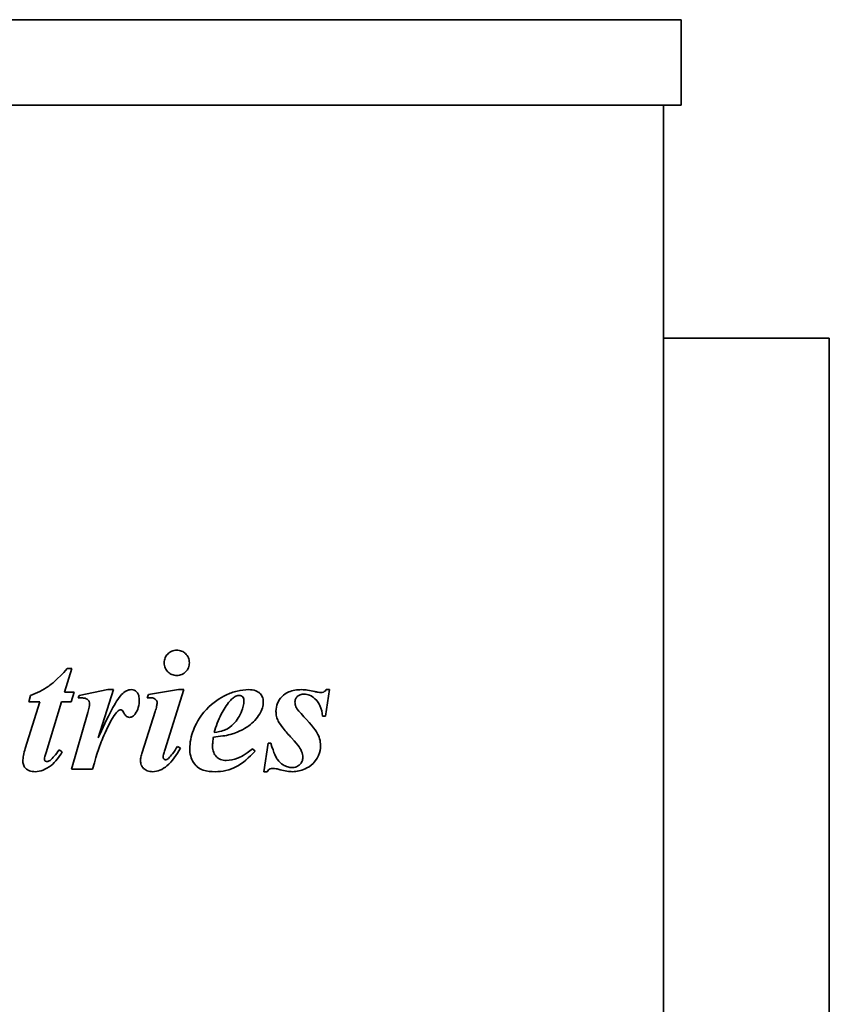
# Model space of a CAD drawing. Header units: millimetres. Extents: x 318 to 942, y 181 to 710.
# Tile 5 of 5: x 733 to 942, y 456 to 710. Entities that reach past the tile are written whole.
import ezdxf

# ---------------------------------------------------------------- set-up
doc = ezdxf.new("R2010")
doc.units = ezdxf.units.MM
doc.header["$LTSCALE"] = 3
doc.layers.add('Krawędzie widoczne(ISO)', color=7, linetype='Continuous', lineweight=35, true_color=0x262659)

msp = doc.modelspace()

# ---------------------------------------------------------------- linework, layer by layer
at = {"layer": 'Krawędzie widoczne(ISO)'}
for p, q in [((356.5, 709.98), (903.5, 709.98)), ((903.5, 687.98), (903.5, 709.98)), ((903.5, 687.98), (356.5, 687.98)), ((899, 687.98), (899, 193.98)), ((941.7, 627.98), (899, 627.98)), ((941.7, 272.98), (941.7, 627.98)), ((744.72, 536.79), (746.61, 542.82)), ((746.61, 542.82), (745.41, 542.82)), ((735.92, 535.89), (735.5, 534.25)), ((747.2, 536.79), (744.72, 536.79)), ((746.44, 534.25), (747.2, 536.79)), ((748.42, 535.94), (748.23, 535.3)), ((755.82, 537.41), (748.42, 535.94)), ((753.37, 524.98), (757.29, 537.41)), ((757.29, 537.41), (755.82, 537.41)), ((766.31, 536.18), (766.02, 535.3)), ((774.06, 537.41), (766.31, 536.18)), ((770.5, 521.79), (775.43, 537.41)), ((775.43, 537.41), (774.06, 537.41)), ((811.95, 530.57), (812.93, 537.41)), ((812.93, 537.41), (812.12, 537.41)), ((738.32, 534.25), (734.57, 522.26)), ((735.5, 534.25), (738.32, 534.25)), ((739.92, 521.26), (743.94, 534.25)), ((743.94, 534.25), (746.44, 534.25)), ((750.7, 531.55), (746.49, 516.89)), ((768.05, 531.77), (764.67, 521.21)), ((811.14, 530.57), (811.95, 530.57)), ((774.55, 522.31), (773.79, 522.77)), ((797.12, 523.66), (796.04, 516.28)), ((797.83, 523.66), (797.12, 523.66)), ((744.08, 521.4), (743.3, 521.89)), ((793.76, 521.6), (793.1, 522.16)), ((746.49, 516.89), (751.9, 516.89)), ((796.04, 516.28), (796.85, 516.28))]:
    msp.add_line(p, q, dxfattribs=at)
for points, knots in [([(773.59, 547.58), (773.37, 547.58), (773.14, 547.56), (772.71, 547.47), (772.5, 547.41), (771.93, 547.16), (771.59, 546.92), (770.98, 546.29), (770.76, 545.96), (770.43, 545.18), (770.36, 544.76), (770.36, 544.32)], [-0.5411749, -0.5411749, -0.5411749, -0.5411749, -0.4649972, -0.4649972, -0.3918449, -0.3918449, -0.2532996, -0.2532996, -0.1310668, -0.1310668, 0, 0, 0, 0]), ([(776.85, 544.32), (776.85, 544.55), (776.83, 544.77), (776.75, 545.21), (776.68, 545.42), (776.41, 546.04), (776.15, 546.39), (775.56, 546.96), (775.23, 547.18), (774.46, 547.51), (774.03, 547.58), (773.59, 547.58)], [-0.4994448, -0.4994448, -0.4994448, -0.4994448, -0.4371329, -0.4371329, -0.3772161, -0.3772161, -0.2517339, -0.2517339, -0.1315014, -0.1315014, 0, 0, 0, 0]), ([(745.41, 542.82), (742.78, 539.92), (741.3, 538.8), (739.17, 537.3), (737.56, 536.51), (735.92, 535.89)], [-0.7806138, -0.7806138, -0.7806138, -0.7806138, -0.5262387, -0.5262387, 0, 0, 0, 0]), ([(770.36, 544.32), (770.36, 544.09), (770.38, 543.86), (770.47, 543.42), (770.53, 543.22), (770.81, 542.57), (771.1, 542.22), (771.67, 541.68), (772, 541.45), (772.76, 541.13), (773.17, 541.06), (773.59, 541.06)], [-0.4724284, -0.4724284, -0.4724284, -0.4724284, -0.4174582, -0.4174582, -0.3645461, -0.3645461, -0.24781, -0.24781, -0.1270429, -0.1270429, 0, 0, 0, 0]), ([(773.59, 541.06), (773.82, 541.06), (774.05, 541.08), (774.48, 541.17), (774.69, 541.23), (775.39, 541.53), (775.73, 541.84), (776.23, 542.36), (776.46, 542.69), (776.78, 543.47), (776.85, 543.89), (776.85, 544.32)], [-0.4233553, -0.4233553, -0.4233553, -0.4233553, -0.3837725, -0.3837725, -0.345673, -0.345673, -0.2512415, -0.2512415, -0.1297981, -0.1297981, 0, 0, 0, 0]), ([(748.23, 535.3), (748.65, 535.3), (749.19, 535.29), (749.92, 535.21), (750.11, 535.16), (750.48, 534.98), (750.64, 534.87), (750.89, 534.61), (750.96, 534.49), (751.09, 534.15), (751.12, 533.94), (751.12, 533.73)], [-0.3055625, -0.3055625, -0.3055625, -0.3055625, -0.2230038, -0.2230038, -0.162983, -0.162983, -0.1085893, -0.1085893, -0.0624842, -0.0624842, 0, 0, 0, 0]), ([(759.4, 536.16), (758.56, 535.29), (757.61, 533.65), (755.68, 530.07), (754.4, 527.3), (753.37, 524.98)], [-1.209624, -1.209624, -1.209624, -1.209624, -0.760307, -0.760307, 0, 0, 0, 0]), ([(761.9, 537.41), (761.68, 537.41), (761.47, 537.38), (761.04, 537.28), (760.83, 537.2), (760.17, 536.86), (759.76, 536.53), (759.4, 536.16)], [-0.287022, -0.287022, -0.287022, -0.287022, -0.2218011, -0.2218011, -0.1542006, -0.1542006, 0, 0, 0, 0]), ([(763.94, 534.81), (763.94, 535.07), (763.92, 535.33), (763.83, 535.8), (763.77, 536.01), (763.55, 536.54), (763.37, 536.75), (763.06, 537.05), (762.88, 537.18), (762.42, 537.36), (762.16, 537.41), (761.9, 537.41)], [-0.2910372, -0.2910372, -0.2910372, -0.2910372, -0.2468799, -0.2468799, -0.2084645, -0.2084645, -0.1478521, -0.1478521, -0.0785007, -0.0785007, 0, 0, 0, 0]), ([(766.02, 535.3), (766.17, 535.31), (766.33, 535.31), (766.61, 535.32), (766.75, 535.32), (766.88, 535.32)], [-0.08529935, -0.08529935, -0.08529935, -0.08529935, -0.03954485, -0.03954485, 0, 0, 0, 0]), ([(766.88, 535.32), (767.04, 535.32), (767.2, 535.31), (767.5, 535.26), (767.64, 535.21), (767.98, 535.06), (768.13, 534.93), (768.33, 534.71), (768.41, 534.6), (768.52, 534.34), (768.54, 534.21), (768.54, 534.07)], [-0.1930227, -0.1930227, -0.1930227, -0.1930227, -0.1601681, -0.1601681, -0.131138, -0.131138, -0.0833276, -0.0833276, -0.0408543, -0.0408543, 0, 0, 0, 0]), ([(792.12, 537.41), (791.13, 537.41), (790.16, 537.29), (788.18, 536.81), (787.21, 536.45), (784.92, 535.35), (782.99, 534.21), (779.38, 530.34), (778.4, 528.28), (777.29, 525.44), (776.95, 523.81), (776.95, 522.14)], [-1.843139, -1.843139, -1.843139, -1.843139, -1.583269, -1.583269, -1.309742, -1.309742, -0.916014, -0.916014, -0.503199, -0.503199, 0, 0, 0, 0]), ([(787.29, 534.47), (787.57, 534.77), (787.88, 535.08), (788.47, 535.53), (788.76, 535.71), (789.26, 535.89), (789.46, 535.94), (789.67, 535.94)], [-0.2846289, -0.2846289, -0.2846289, -0.2846289, -0.1604036, -0.1604036, -0.0626105, -0.0626105, 0, 0, 0, 0]), ([(789.67, 535.94), (789.85, 535.94), (790.02, 535.91), (790.32, 535.78), (790.44, 535.7), (790.62, 535.52), (790.72, 535.4), (790.87, 535.02), (790.9, 534.82), (790.9, 534.61)], [-0.3198749, -0.3198749, -0.3198749, -0.3198749, -0.2138441, -0.2138441, -0.1216548, -0.1216548, -0.0606642, -0.0606642, 0, 0, 0, 0]), ([(795.9, 534.29), (795.9, 534.52), (795.88, 534.75), (795.79, 535.18), (795.72, 535.38), (795.47, 535.94), (795.24, 536.24), (794.8, 536.66), (794.48, 536.92), (793.37, 537.34), (792.73, 537.41), (792.12, 537.41)], [-1.026969, -1.026969, -1.026969, -1.026969, -0.844887, -0.844887, -0.672067, -0.672067, -0.3564, -0.3564, -0.182634, -0.182634, 0, 0, 0, 0]), ([(805.77, 537.41), (805.18, 537.41), (804.57, 537.36), (803.46, 537.16), (802.95, 537.02), (801.82, 536.54), (801.2, 536.15), (800.18, 535.09), (799.81, 534.55), (799.28, 533.26), (799.16, 532.55), (799.16, 531.82)], [-1.056037, -1.056037, -1.056037, -1.056037, -0.847204, -0.847204, -0.661266, -0.661266, -0.417535, -0.417535, -0.219088, -0.219088, 0, 0, 0, 0]), ([(804.06, 534.25), (804.06, 534.37), (804.07, 534.5), (804.12, 534.75), (804.16, 534.86), (804.31, 535.22), (804.46, 535.43), (804.91, 535.87), (805.17, 536.01), (805.7, 536.23), (806.06, 536.28), (806.41, 536.28)], [-0.2628807, -0.2628807, -0.2628807, -0.2628807, -0.2402612, -0.2402612, -0.2182572, -0.2182572, -0.1721496, -0.1721496, -0.106597, -0.106597, 0, 0, 0, 0]), ([(809.13, 536.92), (808.53, 537.06), (807.91, 537.2), (806.8, 537.36), (806.28, 537.41), (805.77, 537.41)], [-0.3366038, -0.3366038, -0.3366038, -0.3366038, -0.1513603, -0.1513603, 0, 0, 0, 0]), ([(806.41, 536.28), (806.65, 536.28), (806.89, 536.25), (807.37, 536.15), (807.6, 536.08), (808.32, 535.77), (808.77, 535.45), (809.9, 534.42), (810.27, 533.76), (810.89, 532.47), (811.08, 531.52), (811.14, 530.57)], [-0.5761824, -0.5761824, -0.5761824, -0.5761824, -0.5415474, -0.5415474, -0.5063063, -0.5063063, -0.4286761, -0.4286761, -0.2859912, -0.2859912, 0, 0, 0, 0]), ([(810.73, 536.67), (810.5, 536.67), (810.26, 536.7), (809.74, 536.78), (809.42, 536.85), (809.13, 536.92)], [-0.1575099, -0.1575099, -0.1575099, -0.1575099, -0.0901544, -0.0901544, 0, 0, 0, 0]), ([(812.12, 537.41), (812.02, 537.27), (811.91, 537.14), (811.66, 536.94), (811.52, 536.86), (811.17, 536.71), (810.95, 536.67), (810.73, 536.67)], [-0.1654833, -0.1654833, -0.1654833, -0.1654833, -0.1146848, -0.1146848, -0.0673965, -0.0673965, 0, 0, 0, 0]), ([(751.12, 533.73), (751.12, 533.52), (751.07, 533.22), (750.93, 532.48), (750.81, 531.98), (750.7, 531.55)], [-0.224566, -0.224566, -0.224566, -0.224566, -0.1319555, -0.1319555, 0, 0, 0, 0]), ([(762.91, 531.21), (763.26, 531.71), (763.51, 532.25), (763.86, 533.48), (763.94, 534.14), (763.94, 534.81)], [-0.3825145, -0.3825145, -0.3825145, -0.3825145, -0.1992238, -0.1992238, 0, 0, 0, 0]), ([(768.54, 534.07), (768.54, 533.78), (768.49, 533.44), (768.33, 532.68), (768.19, 532.2), (768.05, 531.77)], [-0.2348698, -0.2348698, -0.2348698, -0.2348698, -0.135236, -0.135236, 0, 0, 0, 0]), ([(790.9, 534.61), (790.9, 533.63), (790.65, 532.67), (790.01, 531.12), (789.47, 529.96), (788.23, 528.57), (787.56, 527.86), (786.19, 527.07), (785.3, 526.66), (783.23, 526.35)], [-9.317652, -9.317652, -9.317652, -9.317652, -4.878536, -4.878536, -1.747437, -1.747437, -0.62958, -0.62958, 0, 0, 0, 0]), ([(783.23, 526.35), (783.7, 527.96), (784.3, 529.59), (785.65, 532.29), (786.39, 533.47), (787.29, 534.47)], [-0.9056026, -0.9056026, -0.9056026, -0.9056026, -0.4030769, -0.4030769, 0, 0, 0, 0]), ([(794.97, 531.16), (795.26, 531.64), (795.5, 532.16), (795.82, 533.22), (795.9, 533.75), (795.9, 534.29)], [-0.3332342, -0.3332342, -0.3332342, -0.3332342, -0.1626903, -0.1626903, 0, 0, 0, 0]), ([(805.63, 531.23), (804.65, 532.26), (804.41, 532.74), (804.14, 533.39), (804.06, 533.81), (804.06, 534.25)], [-0.2112938, -0.2112938, -0.2112938, -0.2112938, -0.1302692, -0.1302692, 0, 0, 0, 0]), ([(751.9, 516.89), (753.25, 521.68), (753.78, 523.13), (754.8, 525.56), (756.01, 528.39), (757.64, 531.08), (758.07, 531.52), (758.44, 531.88), (758.59, 532.01), (758.74, 532.09)], [-0.4816854, -0.4816854, -0.4816854, -0.4816854, -0.2847731, -0.2847731, -0.1367907, -0.1367907, -0.0503786, -0.0503786, 0, 0, 0, 0]), ([(758.74, 532.09), (758.81, 532.13), (758.89, 532.16), (759.04, 532.2), (759.11, 532.21), (759.18, 532.21)], [-0.04600203, -0.04600203, -0.04600203, -0.04600203, -0.02109422, -0.02109422, 0, 0, 0, 0]), ([(759.18, 532.21), (759.23, 532.21), (759.28, 532.2), (759.37, 532.18), (759.42, 532.16), (759.5, 532.11), (759.54, 532.08), (759.7, 531.94), (759.9, 531.62), (760.21, 531.03), (760.31, 530.83), (760.62, 530.53), (760.75, 530.44), (761.08, 530.31), (761.27, 530.27), (761.46, 530.27)], [-0.8567048, -0.8567048, -0.8567048, -0.8567048, -0.7452664, -0.7452664, -0.6283603, -0.6283603, -0.5354549, -0.5354549, -0.1848108, -0.1848108, -0.1073666, -0.1073666, -0.057199, -0.057199, 0, 0, 0, 0]), ([(761.46, 530.27), (761.59, 530.27), (761.73, 530.29), (761.99, 530.37), (762.11, 530.43), (762.5, 530.68), (762.72, 530.94), (762.91, 531.21)], [-0.178571, -0.178571, -0.178571, -0.178571, -0.1384109, -0.1384109, -0.0970377, -0.0970377, 0, 0, 0, 0]), ([(787.37, 525.86), (790, 526.58), (791.56, 527.65), (793.29, 528.91), (794.22, 529.95), (794.97, 531.16)], [-0.6429322, -0.6429322, -0.6429322, -0.6429322, -0.4259902, -0.4259902, 0, 0, 0, 0]), ([(799.16, 531.82), (799.16, 531.37), (799.2, 530.93), (799.4, 530.08), (799.55, 529.69), (799.74, 529.32)], [-0.2604431, -0.2604431, -0.2604431, -0.2604431, -0.1266781, -0.1266781, 0, 0, 0, 0]), ([(810.63, 523.02), (810.63, 523.59), (810.56, 524.15), (810.22, 525.41), (809.96, 525.9), (809.31, 527.14), (807.61, 529.11), (805.63, 531.23)], [-1.099276, -1.099276, -1.099276, -1.099276, -0.998727, -0.998727, -0.870426, -0.870426, 0, 0, 0, 0]), ([(799.74, 529.32), (800.05, 528.73), (800.52, 528.07), (801.66, 526.63), (802.43, 525.76), (803.15, 524.98)], [-0.5486078, -0.5486078, -0.5486078, -0.5486078, -0.3173361, -0.3173361, 0, 0, 0, 0]), ([(782.83, 522.82), (782.83, 523.17), (782.85, 523.54), (782.92, 524.32), (782.97, 524.77), (783.03, 525.2)], [-0.2348834, -0.2348834, -0.2348834, -0.2348834, -0.130862, -0.130862, 0, 0, 0, 0]), ([(783.03, 525.2), (783.83, 525.27), (784.67, 525.35), (786.1, 525.57), (786.76, 525.7), (787.37, 525.86)], [-0.4323462, -0.4323462, -0.4323462, -0.4323462, -0.1893149, -0.1893149, 0, 0, 0, 0]), ([(773.79, 522.77), (773.4, 522.15), (772.96, 521.48), (772.21, 520.49), (771.82, 520.04), (771.44, 519.71)], [-0.3756366, -0.3756366, -0.3756366, -0.3756366, -0.1530866, -0.1530866, 0, 0, 0, 0]), ([(786.36, 519.17), (785.84, 519.17), (785.33, 519.25), (784.46, 519.62), (784.11, 519.85), (783.58, 520.38), (783.31, 520.73), (782.91, 521.73), (782.83, 522.28), (782.83, 522.82)], [-0.7803194, -0.7803194, -0.7803194, -0.7803194, -0.5286268, -0.5286268, -0.3237268, -0.3237268, -0.1645223, -0.1645223, 0, 0, 0, 0]), ([(803.25, 517.33), (802.88, 517.33), (802.52, 517.4), (801.74, 517.65), (801.35, 517.85), (800.46, 518.39), (799.97, 518.85), (799.2, 519.91), (798.65, 520.86), (797.83, 523.66)], [-2.727872, -2.727872, -2.727872, -2.727872, -2.329222, -2.329222, -1.833618, -1.833618, -0.873073, -0.873073, 0, 0, 0, 0]), ([(803.15, 524.98), (805.08, 522.88), (805.53, 522.06), (805.96, 521), (806.07, 520.48), (806.07, 519.93)], [-0.3412764, -0.3412764, -0.3412764, -0.3412764, -0.1633763, -0.1633763, 0, 0, 0, 0]), ([(803.42, 516.28), (803.97, 516.28), (804.52, 516.34), (805.6, 516.58), (806.13, 516.76), (807.27, 517.28), (808.05, 517.73), (809.01, 518.68), (809.65, 519.36), (810.46, 521.3), (810.63, 522.14), (810.63, 523.02)], [-3.130068, -3.130068, -3.130068, -3.130068, -2.363192, -2.363192, -1.586111, -1.586111, -0.62929, -0.62929, -0.263675, -0.263675, 0, 0, 0, 0]), ([(734.57, 522.26), (734.39, 521.67), (734.23, 521.04), (734.03, 519.96), (733.96, 519.46), (733.96, 518.98)], [-0.3298837, -0.3298837, -0.3298837, -0.3298837, -0.1439933, -0.1439933, 0, 0, 0, 0]), ([(737.12, 516.28), (737.82, 516.28), (738.5, 516.42), (739.8, 516.93), (740.53, 517.33), (742.39, 518.81), (743.34, 520.1), (744.08, 521.4)], [-0.9672703, -0.9672703, -0.9672703, -0.9672703, -0.7099241, -0.7099241, -0.4507685, -0.4507685, 0, 0, 0, 0]), ([(739.52, 519.42), (739.52, 519.67), (739.57, 519.95), (739.7, 520.54), (739.81, 520.92), (739.92, 521.26)], [-0.1817698, -0.1817698, -0.1817698, -0.1817698, -0.107011, -0.107011, 0, 0, 0, 0]), ([(743.3, 521.89), (742.91, 521.34), (742.48, 520.77), (741.71, 519.89), (741.33, 519.5), (740.95, 519.2)], [-0.3505874, -0.3505874, -0.3505874, -0.3505874, -0.1479402, -0.1479402, 0, 0, 0, 0]), ([(764.67, 521.21), (764.55, 520.84), (764.44, 520.44), (764.3, 519.76), (764.25, 519.43), (764.25, 519.12)], [-0.2105483, -0.2105483, -0.2105483, -0.2105483, -0.0930865, -0.0930865, 0, 0, 0, 0]), ([(767.42, 516.28), (768.06, 516.28), (768.68, 516.41), (769.94, 516.93), (770.54, 517.33), (772.43, 518.92), (773.58, 520.57), (774.55, 522.31)], [-1.059144, -1.059144, -1.059144, -1.059144, -0.839947, -0.839947, -0.597205, -0.597205, 0, 0, 0, 0]), ([(770.09, 520.05), (770.09, 520.21), (770.13, 520.44), (770.28, 521.05), (770.4, 521.45), (770.5, 521.79)], [-0.1862436, -0.1862436, -0.1862436, -0.1862436, -0.1068374, -0.1068374, 0, 0, 0, 0]), ([(770.7, 519.34), (770.67, 519.34), (770.63, 519.35), (770.56, 519.36), (770.53, 519.38), (770.42, 519.43), (770.35, 519.49), (770.24, 519.61), (770.18, 519.69), (770.11, 519.87), (770.09, 519.96), (770.09, 520.05)], [-0.1207751, -0.1207751, -0.1207751, -0.1207751, -0.1069053, -0.1069053, -0.0926203, -0.0926203, -0.0601634, -0.0601634, -0.0278064, -0.0278064, 0, 0, 0, 0]), ([(776.95, 522.14), (776.95, 521.52), (777.03, 520.9), (777.36, 519.72), (777.6, 519.18), (778.37, 517.97), (778.78, 517.62), (779.31, 517.16), (779.85, 516.89), (781.38, 516.38), (782.46, 516.28), (783.47, 516.28)], [-0.5532455, -0.5532455, -0.5532455, -0.5532455, -0.5319224, -0.5319224, -0.5111657, -0.5111657, -0.4829485, -0.4829485, -0.3022348, -0.3022348, 0, 0, 0, 0]), ([(783.47, 516.28), (784.41, 516.28), (785.34, 516.38), (787.33, 516.83), (788.17, 517.19), (790.6, 518.42), (792.27, 519.92), (793.76, 521.6)], [-1.116854, -1.116854, -1.116854, -1.116854, -0.912819, -0.912819, -0.675407, -0.675407, 0, 0, 0, 0]), ([(793.1, 522.16), (791.15, 520.58), (789.95, 520.01), (788.32, 519.37), (787.36, 519.17), (786.36, 519.17)], [-0.5243149, -0.5243149, -0.5243149, -0.5243149, -0.2988239, -0.2988239, 0, 0, 0, 0]), ([(806.07, 519.93), (806.07, 519.59), (806.01, 519.26), (805.74, 518.64), (805.55, 518.36), (805.12, 517.94), (804.84, 517.72), (804.06, 517.4), (803.66, 517.33), (803.25, 517.33)], [-0.5899246, -0.5899246, -0.5899246, -0.5899246, -0.4216182, -0.4216182, -0.2522134, -0.2522134, -0.1229475, -0.1229475, 0, 0, 0, 0]), ([(733.96, 518.98), (733.96, 518.78), (733.98, 518.59), (734.05, 518.22), (734.1, 518.05), (734.31, 517.57), (734.5, 517.3), (734.91, 516.92), (735.18, 516.69), (736.1, 516.34), (736.62, 516.28), (737.12, 516.28)], [-0.7597416, -0.7597416, -0.7597416, -0.7597416, -0.6335289, -0.6335289, -0.514146, -0.514146, -0.2950397, -0.2950397, -0.1513414, -0.1513414, 0, 0, 0, 0]), ([(740.16, 518.88), (740.11, 518.88), (740.05, 518.88), (739.95, 518.91), (739.9, 518.93), (739.77, 518.99), (739.71, 519.04), (739.61, 519.14), (739.58, 519.19), (739.54, 519.3), (739.52, 519.36), (739.52, 519.42)], [-0.08654322, -0.08654322, -0.08654322, -0.08654322, -0.07206629, -0.07206629, -0.05779274, -0.05779274, -0.0358294, -0.0358294, -0.01795022, -0.01795022, 0, 0, 0, 0]), ([(740.95, 519.2), (740.82, 519.1), (740.69, 519.01), (740.42, 518.9), (740.29, 518.88), (740.16, 518.88)], [-0.08663831, -0.08663831, -0.08663831, -0.08663831, -0.03890552, -0.03890552, 0, 0, 0, 0]), ([(764.25, 519.12), (764.25, 518.74), (764.32, 518.36), (764.61, 517.67), (764.81, 517.38), (765.26, 516.94), (765.55, 516.7), (766.45, 516.35), (766.93, 516.28), (767.42, 516.28)], [-0.679835, -0.679835, -0.679835, -0.679835, -0.4764546, -0.4764546, -0.2879419, -0.2879419, -0.1453988, -0.1453988, 0, 0, 0, 0]), ([(771.44, 519.71), (771.37, 519.64), (771.29, 519.58), (771.14, 519.47), (771.07, 519.43), (770.9, 519.36), (770.8, 519.34), (770.7, 519.34)], [-0.08456339, -0.08456339, -0.08456339, -0.08456339, -0.05522095, -0.05522095, -0.02963506, -0.02963506, 0, 0, 0, 0]), ([(796.85, 516.28), (796.97, 516.45), (797.11, 516.63), (797.41, 516.91), (797.53, 516.98), (797.86, 517.11), (798.13, 517.14), (798.4, 517.14)], [-0.1618344, -0.1618344, -0.1618344, -0.1618344, -0.1210649, -0.1210649, -0.080709, -0.080709, 0, 0, 0, 0]), ([(798.4, 517.14), (798.65, 517.14), (798.94, 517.1), (799.54, 516.99), (799.91, 516.89), (800.26, 516.79)], [-0.182763, -0.182763, -0.182763, -0.182763, -0.10782, -0.10782, 0, 0, 0, 0]), ([(800.26, 516.79), (800.82, 516.64), (801.42, 516.5), (802.46, 516.33), (802.95, 516.28), (803.42, 516.28)], [-0.3174343, -0.3174343, -0.3174343, -0.3174343, -0.1415267, -0.1415267, 0, 0, 0, 0])]:
    msp.add_open_spline(points, degree=3, knots=knots, dxfattribs=at)

doc.saveas('drawing.dxf')
